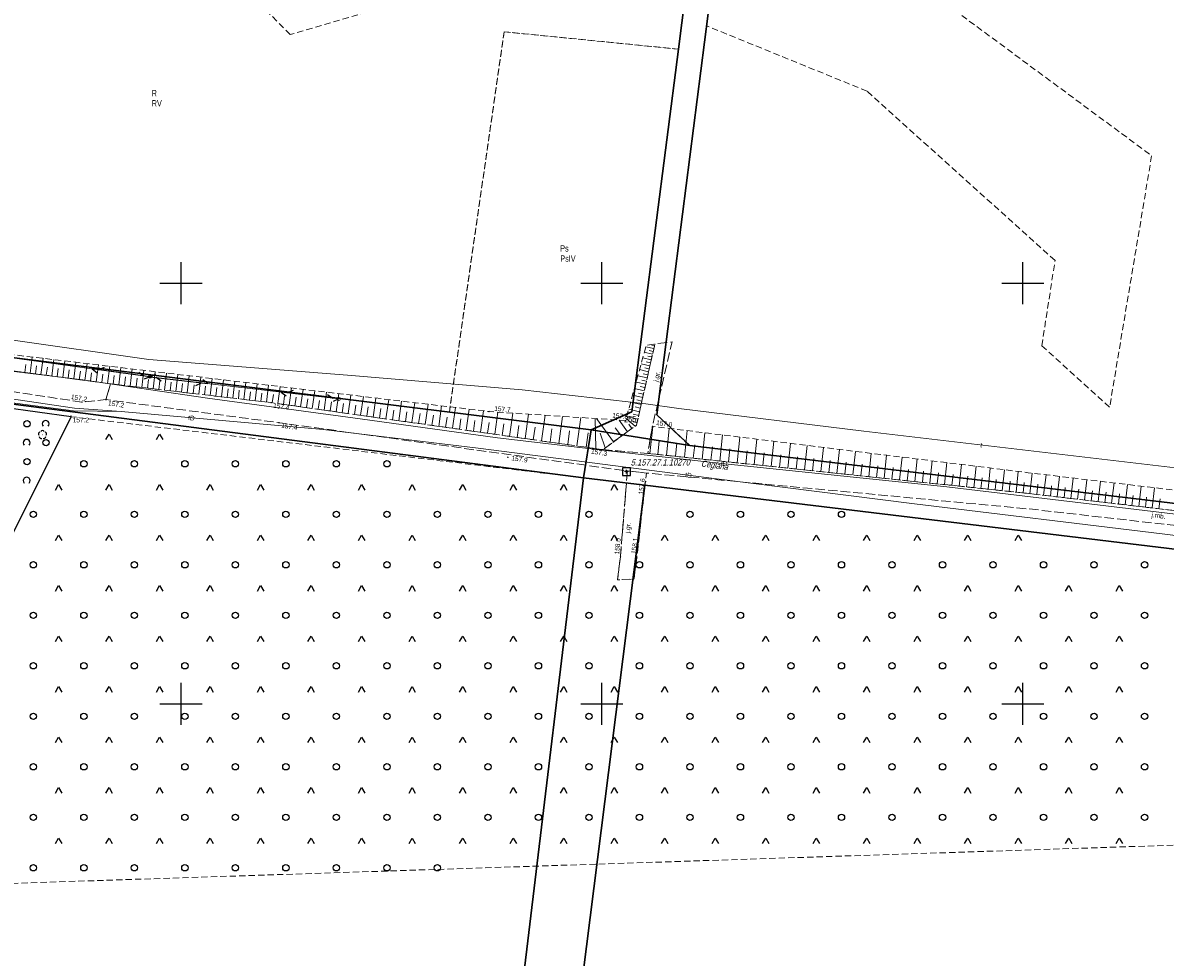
# Model space of a CAD drawing. Header units: metres. Extents: x 5548743 to 5556416, y 5707500 to 5714000.
# Tile 78 of 203: x 5555062 to 5555334, y 5709040 to 5709262. Entities that reach past the tile are written whole.
import ezdxf
from ezdxf.enums import TextEntityAlignment as Align

# ---------------------------------------------------------------- set-up
doc = ezdxf.new("R2010")
doc.units = ezdxf.units.M
doc.header["$MEASUREMENT"] = 0
for name, pattern in [('1.5_0.75', [2.25, 1.5, -0.75]), ('2.25_0.75', [3, 2.25, -0.75]), ('219-1000', [0]), ('sutp_1000', [0])]:
    doc.linetypes.add(name, pattern=pattern)
doc.layers.get('0').update_dxf_attribs({"color": 2, "linetype": 'CONTINUOUS', "lineweight": 5})
for name, color, linetype in [('000 Inne (niezydentyfikowane)', 7, 'CONTINUOUS'), ('209-oznaczenie konturu klasyfikacyjnego', 7, 'CONTINUOUS'), ('210-oznaczenie konturu użytku gruntowego', 7, 'CONTINUOUS'), ('211-numer działki ewidencyjnej', 7, 'CONTINUOUS'), ('217-kontur klasyfikacyjny', 7, 'CONTINUOUS'), ('218-kontur użytku gruntowego', 7, 'CONTINUOUS'), ('219-działka ewidencyjna', 7, 'CONTINUOUS'), ('994-Nazwa ulicy', 7, 'CONTINUOUS'), ('drzewo liściaste', 7, 'CONTINUOUS'), ('jezdnia', 7, 'CONTINUOUS'), ('jezdnia-Atr17', 7, 'CONTINUOUS'), ('ogrodzenie trwałe', 7, 'CONTINUOUS'), ('pikieta naturalna', 7, 'CONTINUOUS'), ('pikieta naturalna-Atr2', 7, 'CONTINUOUS'), ('przewód telekomunikacyjny napowietrzny', 7, 'CONTINUOUS'), ('przewód telekomunikacyjny podziemny', 7, 'CONTINUOUS'), ('przewód telekomunikacyjny podziemny-Atr1', 7, 'CONTINUOUS'), ('skarpa nieumocniona', 7, 'CONTINUOUS'), ('Szczegółowa osnowa geodezyjna pozioma', 7, 'CONTINUOUS'), ('Szczegółowa osnowa geodezyjna pozioma-Atr103', 7, 'CONTINUOUS'), ('słup przewodów napowietrznych', 7, 'CONTINUOUS'), ('teren zalesiony', 7, 'CONTINUOUS'), ('Wstawianie ramki sekcyjnej z opisem', 7, 'CONTINUOUS'), ('zadrzewienie  zakrzewienie', 7, 'CONTINUOUS')]:
    doc.layers.add(name, color=color, linetype=linetype)
doc.styles.get("Standard").update_dxf_attribs({"font": 'Working1250', "width": 0.75})
doc.linetypes.add('902-1000', pattern='A,5,0,[1,ksztalty.shx,S=1,R=0,X=0,Y=0],5', length=10)

# ---------------------------------------------------------------- blocks, each defined once
blk = doc.blocks.new('SUTP')
at = {"color": 0, "linetype": 'Continuous'}
for p, q in [((0, 0), (1.299, 0.75)), ((0, 0), (13.848, 0)), ((2.799, -0.75), (1.5, 0)), ((11.049, -0.75), (12.348, 0)), ((13.848, 0), (12.549, 0.75))]:
    blk.add_line(p, q, dxfattribs=at)
blk = doc.blocks.new('PW01')
at = {"linetype": 'Continuous', "lineweight": 13}
h = blk.add_hatch(color=0, dxfattribs=at)
edge = h.paths.add_edge_path()
edge.add_arc((0, 0), 0.18, 0, 360)
blk = doc.blocks.new('US15')
at = {"color": 0, "linetype": 'Continuous', "lineweight": 13}
blk.add_circle((0, 0), 0.35, dxfattribs=at)
blk = doc.blocks.new('OTZK3')
at = {"color": 0, "linetype": 'Continuous'}
for p, q in [((-0.75, -0.433), (0, 0.866)), ((0, 0.866), (0.75, -0.433))]:
    blk.add_line(p, q, dxfattribs=at)
blk = doc.blocks.new('OTZK1')
at = {"color": 0, "linetype": 'Continuous'}
blk.add_circle((0, 0), 0.75, dxfattribs=at)
blk = doc.blocks.new('OTZK2')
at = {"color": 0, "linetype": 'Continuous'}
blk.add_arc((0, 0), 0.825, 318.85, 221.162, dxfattribs=at)
blk = doc.blocks.new('OP021')
at = {"linetype": 'Continuous', "lineweight": 13}
h = blk.add_hatch(color=0, dxfattribs=at)
edge = h.paths.add_edge_path()
edge.add_arc((0, 0), 0.1, 0, 360)
at = {"color": 0, "linetype": 'Continuous', "lineweight": -3}
for centre, start, end in [((-0.476, 0.154), 110.388, 213.756), ((0, 0.5), 38.316, 141.684), ((0.476, 0.154), 326.244, 69.612), ((-0.294, -0.404), 182.272, 285.64), ((0.294, -0.404), 254.36, 357.728), ((0.294, -0.404), 254.36, 357.728)]:
    blk.add_arc(centre, 0.5, start, end, dxfattribs=at)
blk = doc.blocks.new('OSSP')
at = {"color": 0}
for p, q in [((-0.939, 0.938), (-0.939, -0.938)), ((-0.939, 0.938), (-0.939, -0.938)), ((0.936, 0.938), (-0.939, 0.938)), ((0.936, 0.938), (-0.939, 0.938)), ((0.45, 0), (-0.45, 0)), ((0.45, 0), (-0.45, 0)), ((0, -0.45), (0, 0.45)), ((0, -0.45), (0, 0.45)), ((0.936, -0.938), (0.936, 0.938)), ((0.936, -0.938), (0.936, 0.938)), ((-0.939, -0.938), (0.936, -0.938)), ((-0.939, -0.938), (0.936, -0.938))]:
    blk.add_line(p, q, dxfattribs=at)
blk = doc.blocks.new('RAMKA1000K')
at = {"color": 0}
for p, q in [((0, 195), (0, 205)), ((100, 195), (100, 205)), ((700, 195), (700, 205)), ((800, 195), (800, 205)), ((0, 200), (5, 200)), ((95, 200), (105, 200)), ((695, 200), (705, 200)), ((795, 200), (800, 200)), ((0, 95), (0, 105)), ((100, 95), (100, 105)), ((700, 95), (700, 105)), ((800, 95), (800, 105)), ((0, 100), (5, 100)), ((95, 100), (105, 100)), ((695, 100), (705, 100)), ((795, 100), (800, 100))]:
    blk.add_line(p, q, dxfattribs=at)

msp = doc.modelspace()

# ---------------------------------------------------------------- linework, layer by layer
at = {"layer": '000 Inne (niezydentyfikowane)', "color": 252, "linetype": 'Continuous', "lineweight": 18, "flags": 128}
for points in [[(5555212.33, 5709184.41), (5555210.41, 5709184.85)], [(5555212.47, 5709185.05), (5555211.87, 5709185.19)], [(5555212.58, 5709185.51), (5555212.54, 5709185.52)], [(5555064.15, 5709178.59), (5555064.66, 5709182.42)], [(5555066.71, 5709178.25), (5555067.22, 5709182.12)], [(5555069.29, 5709177.91), (5555069.8, 5709181.81)], [(5555071.89, 5709177.56), (5555072.41, 5709181.5)], [(5555211.72, 5709181.75), (5555209.69, 5709182.21)], [(5555212.03, 5709183.1), (5555210.06, 5709183.55)], [(5555211.88, 5709182.43), (5555210.88, 5709182.66)], [(5555212.18, 5709183.76), (5555211.21, 5709183.98)], [(5555062.88, 5709178.76), (5555063.13, 5709180.66)], [(5555065.43, 5709178.42), (5555065.68, 5709180.34)], [(5555067.99, 5709178.08), (5555068.25, 5709180.02)], [(5555070.58, 5709177.74), (5555070.84, 5709179.69)], [(5555073.2, 5709177.39), (5555073.46, 5709179.37)], [(5555074.51, 5709177.22), (5555075.04, 5709181.18)], [(5555075.83, 5709177.04), (5555076.09, 5709179.03)], [(5555077.16, 5709176.87), (5555077.68, 5709180.87)], [(5555079.82, 5709176.51), (5555080.36, 5709180.55)], [(5555082.51, 5709176.16), (5555083.05, 5709180.23)], [(5555085.23, 5709175.83), (5555085.71, 5709179.91)], [(5555087.95, 5709175.51), (5555088.43, 5709179.58)], [(5555090.67, 5709175.19), (5555091.14, 5709179.26)], [(5555093.38, 5709174.87), (5555093.86, 5709178.94)], [(5555211.08, 5709178.93), (5555208.93, 5709179.42)], [(5555211.41, 5709180.36), (5555209.32, 5709180.84)], [(5555211.25, 5709179.65), (5555210.19, 5709179.89)], [(5555211.57, 5709181.06), (5555210.54, 5709181.29)], [(5555078.49, 5709176.69), (5555078.75, 5709178.7)], [(5555081.17, 5709176.34), (5555081.43, 5709178.36)], [(5555083.87, 5709175.99), (5555084.11, 5709178.03)], [(5555086.59, 5709175.67), (5555086.83, 5709177.71)], [(5555089.31, 5709175.35), (5555089.55, 5709177.39)], [(5555092.02, 5709175.03), (5555092.26, 5709177.06)], [(5555094.74, 5709174.71), (5555094.97, 5709176.74)], [(5555096.09, 5709174.55), (5555096.57, 5709178.61)], [(5555097.44, 5709174.39), (5555097.68, 5709176.42)], [(5555098.8, 5709174.24), (5555099.27, 5709178.29)], [(5555100.15, 5709174.08), (5555100.39, 5709176.1)], [(5555101.5, 5709173.92), (5555101.97, 5709177.97)], [(5555104.2, 5709173.6), (5555104.67, 5709177.65)], [(5555106.89, 5709173.29), (5555107.37, 5709177.32)], [(5555109.59, 5709172.97), (5555110.06, 5709177)], [(5555112.28, 5709172.65), (5555112.75, 5709176.68)], [(5555114.96, 5709172.34), (5555115.43, 5709176.36)], [(5555210.4, 5709175.95), (5555208.13, 5709176.46)], [(5555210.75, 5709177.46), (5555208.54, 5709177.96)], [(5555210.58, 5709176.71), (5555209.46, 5709176.96)], [(5555210.92, 5709178.2), (5555209.83, 5709178.45)], [(5555102.85, 5709173.76), (5555103.09, 5709175.78)], [(5555105.55, 5709173.44), (5555105.78, 5709175.46)], [(5555108.24, 5709173.13), (5555108.48, 5709175.15)], [(5555110.93, 5709172.81), (5555111.17, 5709174.83)], [(5555113.62, 5709172.5), (5555113.85, 5709174.51)], [(5555116.3, 5709172.18), (5555116.54, 5709174.19)], [(5555117.64, 5709172.02), (5555118.11, 5709176.04)], [(5555118.98, 5709171.87), (5555119.22, 5709173.87)], [(5555120.32, 5709171.71), (5555120.79, 5709175.72)], [(5555121.66, 5709171.55), (5555121.94, 5709173.55)], [(5555122.99, 5709171.36), (5555123.56, 5709175.39)], [(5555125.68, 5709170.98), (5555126.26, 5709175.07)], [(5555128.42, 5709170.59), (5555129, 5709174.74)], [(5555131.19, 5709170.2), (5555131.78, 5709174.41)], [(5555134, 5709169.8), (5555134.6, 5709174.07)], [(5555136.85, 5709169.4), (5555137.47, 5709173.73)], [(5555139.75, 5709168.99), (5555140.37, 5709173.39)], [(5555210.05, 5709174.39), (5555207.71, 5709174.92)], [(5555209.87, 5709173.59), (5555208.68, 5709173.86)], [(5555210.23, 5709175.17), (5555209.07, 5709175.43)], [(5555124.33, 5709171.17), (5555124.62, 5709173.2)], [(5555127.05, 5709170.78), (5555127.34, 5709172.85)], [(5555129.8, 5709170.4), (5555130.09, 5709172.49)], [(5555132.59, 5709170), (5555132.89, 5709172.12)], [(5555135.42, 5709169.6), (5555135.73, 5709171.75)], [(5555138.29, 5709169.19), (5555138.6, 5709171.38)], [(5555141.21, 5709168.78), (5555141.52, 5709171)], [(5555142.68, 5709168.57), (5555143.32, 5709173.03)], [(5555145.66, 5709168.15), (5555146.31, 5709172.68)], [(5555148.69, 5709167.72), (5555149.34, 5709172.32)], [(5555151.76, 5709167.29), (5555152.42, 5709171.95)], [(5555154.87, 5709166.84), (5555155.54, 5709171.58)], [(5555158.03, 5709166.4), (5555158.71, 5709171.2)], [(5555161.23, 5709165.94), (5555161.92, 5709170.81)], [(5555209.31, 5709171.13), (5555206.83, 5709171.69)], [(5555209.69, 5709172.78), (5555207.27, 5709173.33)], [(5555209.5, 5709171.96), (5555208.28, 5709172.24)], [(5555144.17, 5709168.36), (5555144.49, 5709170.61)], [(5555147.17, 5709167.93), (5555147.49, 5709170.22)], [(5555150.22, 5709167.5), (5555150.54, 5709169.82)], [(5555153.31, 5709167.07), (5555153.64, 5709169.41)], [(5555156.44, 5709166.62), (5555156.78, 5709169.01)], [(5555159.62, 5709166.17), (5555159.97, 5709168.59)], [(5555162.85, 5709165.71), (5555163.2, 5709168.17)], [(5555164.48, 5709165.48), (5555165.18, 5709170.43)], [(5555167.78, 5709165.02), (5555168.49, 5709170.03)], [(5555171.13, 5709164.54), (5555171.85, 5709169.63)], [(5555174.53, 5709164.06), (5555175.27, 5709169.33)], [(5555178.06, 5709163.56), (5555178.84, 5709169.1)], [(5555181.77, 5709163.04), (5555182.59, 5709168.85)], [(5555185.66, 5709162.48), (5555186.52, 5709168.59)], [(5555189.75, 5709161.91), (5555190.66, 5709168.32)], [(5555194.04, 5709161.3), (5555194.99, 5709168.03)], [(5555208.53, 5709167.68), (5555205.9, 5709168.27)], [(5555208.93, 5709169.43), (5555206.37, 5709170.01)], [(5555208.73, 5709168.56), (5555207.43, 5709168.85)], [(5555209.12, 5709170.29), (5555207.86, 5709170.57)], [(5555166.13, 5709165.25), (5555166.48, 5709167.74)], [(5555169.45, 5709164.78), (5555169.81, 5709167.31)], [(5555172.82, 5709164.3), (5555173.18, 5709166.87)], [(5555176.27, 5709163.81), (5555176.66, 5709166.52)], [(5555179.89, 5709163.3), (5555180.29, 5709166.14)], [(5555183.69, 5709162.76), (5555184.11, 5709165.74)], [(5555187.68, 5709162.2), (5555188.12, 5709165.33)], [(5555198.55, 5709160.66), (5555198.39, 5709167.81)], [(5555202.74, 5709162.25), (5555198.7, 5709167.79)], [(5555204.62, 5709163.62), (5555203.17, 5709165.6)], [(5555206.08, 5709164.68), (5555204.08, 5709167.43)], [(5555207.9, 5709166.01), (5555205.77, 5709167.82)], [(5555207.13, 5709165.45), (5555206.4, 5709166.45)], [(5555208.32, 5709166.78), (5555207.05, 5709167.3)], [(5555211.38, 5709159.46), (5555212.06, 5709165.95)], [(5555215.33, 5709159.04), (5555216.01, 5709165.46)], [(5555191.87, 5709161.61), (5555192.33, 5709164.89)], [(5555196.27, 5709160.98), (5555196.76, 5709164.43)], [(5555200.77, 5709160.81), (5555199.58, 5709164.31)], [(5555219.59, 5709158.59), (5555220.25, 5709164.94)], [(5555223.81, 5709158.15), (5555224.47, 5709164.42)], [(5555227.99, 5709157.71), (5555228.64, 5709163.91)], [(5555232.11, 5709157.28), (5555232.75, 5709163.4)], [(5555236.18, 5709156.85), (5555236.82, 5709162.89)], [(5555213.25, 5709159.26), (5555213.59, 5709162.49)], [(5555217.46, 5709158.82), (5555217.79, 5709162.01)], [(5555221.7, 5709158.37), (5555222.04, 5709161.53)], [(5555225.9, 5709157.93), (5555226.23, 5709161.05)], [(5555230.05, 5709157.49), (5555230.38, 5709160.57)], [(5555234.15, 5709157.06), (5555234.47, 5709160.1)], [(5555240.21, 5709156.43), (5555240.84, 5709162.4)], [(5555244.19, 5709156.01), (5555244.81, 5709161.91)], [(5555248.12, 5709155.6), (5555248.73, 5709161.42)], [(5555252, 5709155.19), (5555252.6, 5709160.95)], [(5555255.83, 5709154.78), (5555256.43, 5709160.47)], [(5555259.62, 5709154.39), (5555260.21, 5709160.01)], [(5555238.2, 5709156.64), (5555238.52, 5709159.64)], [(5555242.21, 5709156.22), (5555242.52, 5709159.19)], [(5555246.16, 5709155.8), (5555246.47, 5709158.73)], [(5555250.06, 5709155.39), (5555250.37, 5709158.29)], [(5555253.92, 5709154.99), (5555254.22, 5709157.85)], [(5555257.73, 5709154.58), (5555258.03, 5709157.41)], [(5555263.37, 5709153.99), (5555263.95, 5709159.55)], [(5555267.07, 5709153.6), (5555267.64, 5709159.09)], [(5555270.72, 5709153.22), (5555271.29, 5709158.64)], [(5555274.33, 5709152.84), (5555274.89, 5709158.2)], [(5555277.89, 5709152.47), (5555278.45, 5709157.76)], [(5555281.42, 5709152.1), (5555281.97, 5709157.32)], [(5555261.5, 5709154.19), (5555261.79, 5709156.98)], [(5555265.22, 5709153.8), (5555265.51, 5709156.56)], [(5555268.9, 5709153.41), (5555269.18, 5709156.14)], [(5555272.53, 5709153.03), (5555272.81, 5709155.72)], [(5555276.12, 5709152.65), (5555276.4, 5709155.31)], [(5555279.66, 5709152.28), (5555279.94, 5709154.91)], [(5555283.16, 5709151.91), (5555283.44, 5709154.51)], [(5555284.9, 5709151.73), (5555285.44, 5709156.89)], [(5555288.34, 5709151.37), (5555288.87, 5709156.47)], [(5555291.73, 5709151.01), (5555292.26, 5709156.05)], [(5555295.09, 5709150.66), (5555295.61, 5709155.64)], [(5555298.41, 5709150.31), (5555298.92, 5709155.23)], [(5555301.68, 5709149.95), (5555302.25, 5709154.82)], [(5555304.93, 5709149.57), (5555305.5, 5709154.43)], [(5555286.62, 5709151.55), (5555286.89, 5709154.11)], [(5555290.04, 5709151.19), (5555290.31, 5709153.72)], [(5555293.42, 5709150.83), (5555293.68, 5709153.34)], [(5555296.75, 5709150.48), (5555297.01, 5709152.96)], [(5555300.05, 5709150.14), (5555300.31, 5709152.58)], [(5555303.31, 5709149.76), (5555303.59, 5709152.19)], [(5555306.55, 5709149.38), (5555306.84, 5709151.81)], [(5555308.17, 5709149.19), (5555308.74, 5709154.05)], [(5555311.41, 5709148.81), (5555311.98, 5709153.66)], [(5555314.64, 5709148.43), (5555315.21, 5709153.28)], [(5555317.87, 5709148.06), (5555318.43, 5709152.89)], [(5555321.09, 5709147.68), (5555321.66, 5709152.51)], [(5555324.31, 5709147.3), (5555324.87, 5709152.12)], [(5555327.52, 5709146.93), (5555328.09, 5709151.74)], [(5555309.79, 5709149), (5555310.07, 5709151.43)], [(5555313.02, 5709148.62), (5555313.31, 5709151.05)], [(5555316.25, 5709148.25), (5555316.54, 5709150.66)], [(5555319.48, 5709147.87), (5555319.76, 5709150.28)], [(5555322.7, 5709147.49), (5555322.98, 5709149.9)], [(5555325.92, 5709147.11), (5555326.2, 5709149.52)], [(5555329.13, 5709146.74), (5555329.41, 5709149.14)], [(5555330.73, 5709146.55), (5555331.29, 5709151.36)], [(5555332.33, 5709146.36), (5555332.61, 5709148.76)]]:
    msp.add_lwpolyline(points, dxfattribs=at)
at = {"layer": '217-kontur klasyfikacyjny', "color": 3, "linetype": '1.5_0.75', "lineweight": 18, "flags": 128}
for points in [[(5555218.2, 5709255.58), (5555223.55, 5709298)], [(5555125.92, 5709259.04), (5555097.84, 5709287.56)], [(5555265.56, 5709278.31), (5555330.6, 5709230.25)], [(5555172.24, 5709272.57), (5555125.92, 5709259.04)], [(5555224.86, 5709261.12), (5555213.05, 5709168.66)], [(5555262.99, 5709245.59), (5555224.86, 5709261.12)], [(5555176.77, 5709259.7), (5555163.75, 5709169.32)], [(5555163.75, 5709169.32), (5555176.77, 5709259.7)], [(5555218.2, 5709255.58), (5555176.77, 5709259.7)], [(5555176.77, 5709259.7), (5555218.2, 5709255.58)], [(5555207.11, 5709169.43), (5555218.2, 5709255.58)], [(5555307.64, 5709205.37), (5555262.99, 5709245.59)], [(5555330.6, 5709230.25), (5555320.61, 5709170.52)], [(5555304.5, 5709185.09), (5555307.64, 5709205.37)], [(5554965.22, 5709194.14), (5555163.75, 5709169.32)], [(5555320.61, 5709170.52), (5555304.5, 5709185.09)], [(5555163.75, 5709169.32), (5555197.48, 5709165.1)], [(5555197.48, 5709165.1), (5555207.11, 5709169.43)], [(5555213.05, 5709168.66), (5555220.88, 5709161.36)], [(5555220.88, 5709161.36), (5555458.23, 5709133.02)]]:
    msp.add_lwpolyline(points, dxfattribs=at)
at = {"layer": '218-kontur użytku gruntowego', "color": 70, "linetype": '1.5_0.75', "lineweight": 18, "flags": 128}
for points in [[(5555223.55, 5709298), (5555218.2, 5709255.58)], [(5555218.2, 5709255.58), (5555223.55, 5709298)], [(5555224.86, 5709261.12), (5555228.94, 5709293.13)], [(5555125.92, 5709259.04), (5555097.84, 5709287.56)], [(5555265.56, 5709278.31), (5555330.6, 5709230.25)], [(5555172.24, 5709272.57), (5555125.92, 5709259.04)], [(5555213.05, 5709168.66), (5555224.86, 5709261.12)], [(5555224.86, 5709261.12), (5555213.05, 5709168.66)], [(5555262.99, 5709245.59), (5555224.86, 5709261.12)], [(5555176.77, 5709259.7), (5555163.75, 5709169.32)], [(5555163.75, 5709169.32), (5555176.77, 5709259.7)], [(5555218.2, 5709255.58), (5555176.77, 5709259.7)], [(5555176.77, 5709259.7), (5555218.2, 5709255.58)], [(5555218.2, 5709255.58), (5555207.11, 5709169.43)], [(5555207.11, 5709169.43), (5555218.2, 5709255.58)], [(5555307.64, 5709205.37), (5555262.99, 5709245.59)], [(5555330.6, 5709230.25), (5555320.61, 5709170.52)], [(5555304.5, 5709185.09), (5555307.64, 5709205.37)], [(5554965.22, 5709194.14), (5555163.75, 5709169.32)], [(5555163.75, 5709169.32), (5554965.22, 5709194.14)], [(5555320.61, 5709170.52), (5555304.5, 5709185.09)], [(5555195.65, 5709153.71), (5555010.39, 5709177.67)], [(5555010.39, 5709177.67), (5555195.65, 5709153.71)], [(5555163.75, 5709169.32), (5555197.48, 5709165.1)], [(5555197.48, 5709165.1), (5555163.75, 5709169.32)], [(5555207.11, 5709169.43), (5555197.48, 5709165.1)], [(5555197.48, 5709165.1), (5555207.11, 5709169.43)], [(5555220.88, 5709161.36), (5555213.05, 5709168.66)], [(5555213.05, 5709168.66), (5555220.88, 5709161.36)], [(5555197.48, 5709165.1), (5555195.65, 5709153.71)], [(5555195.65, 5709153.71), (5555197.48, 5709165.1)], [(5555197.48, 5709165.1), (5555220.88, 5709161.36)], [(5555220.88, 5709161.36), (5555197.48, 5709165.1)], [(5555220.88, 5709161.36), (5555458.23, 5709133.02)], [(5555458.23, 5709133.02), (5555220.88, 5709161.36)], [(5555195.65, 5709153.71), (5555119.91, 5708523.98)], [(5555119.91, 5708523.98), (5555195.65, 5709153.71)], [(5555130.55, 5708521.77), (5555210.23, 5709151.98)], [(5555210.23, 5709151.98), (5555130.55, 5708521.77)], [(5555210.23, 5709151.98), (5555195.65, 5709153.71)], [(5555195.65, 5709153.71), (5555210.23, 5709151.98)], [(5555635.05, 5709100.64), (5555210.23, 5709151.98)], [(5555210.23, 5709151.98), (5555635.05, 5709100.64)]]:
    msp.add_lwpolyline(points, dxfattribs=at)
at = {"layer": '219-działka ewidencyjna', "color": 94, "linetype": '219-1000', "lineweight": 30, "flags": 128}
for points in [[(5555232.88, 5709372.07), (5555218.2, 5709255.58)], [(5555238.29, 5709366.33), (5555213.05, 5709168.66)], [(5555218.2, 5709255.58), (5555207.11, 5709169.43)], [(5554965.22, 5709194.14), (5555197.48, 5709165.1)], [(5555010.39, 5709177.67), (5555195.65, 5709153.71)], [(5555207.11, 5709169.43), (5555197.48, 5709165.1)], [(5555213.05, 5709168.66), (5555220.88, 5709161.36)], [(5555197.48, 5709165.1), (5555195.65, 5709153.71)], [(5555197.48, 5709165.1), (5555220.88, 5709161.36)], [(5555220.88, 5709161.36), (5555458.23, 5709133.02)], [(5555119.91, 5708523.98), (5555195.65, 5709153.71)], [(5555130.55, 5708521.77), (5555210.23, 5709151.98)], [(5555195.65, 5709153.71), (5555210.23, 5709151.98)], [(5555635.05, 5709100.64), (5555210.23, 5709151.98)]]:
    msp.add_lwpolyline(points, dxfattribs=at)
at = {"layer": 'jezdnia', "color": 252, "linetype": '2.25_0.75', "lineweight": 18, "flags": 128}
for points in [[(5554717.46, 5709221.61), (5554716.96, 5709216.34), (5554728.64, 5709215.67), (5554775.93, 5709210.62), (5554782.05, 5709209.96), (5554826.5, 5709205.74), (5554878.37, 5709198.24), (5554943.14, 5709190.66), (5555001.12, 5709182.04), (5555003.76, 5709177.73), (5555010.54, 5709177.44), (5555013.5, 5709180.41), (5555057.53, 5709174.57), (5555076.46, 5709171.71), (5555082.17, 5709172.29), (5555083.25, 5709176.06), (5555059.01, 5709179.27), (5555001.7, 5709187.38), (5554966.18, 5709191.8), (5554963.34, 5709193.88), (5554961.49, 5709196.41), (5554957.2, 5709197.24), (5554957.81, 5709193.2), (5554943.24, 5709195.42), (5554947.46, 5709198.02), (5554940.45, 5709198.43), (5554932.83, 5709196.31), (5554879.01, 5709202.67), (5554826.73, 5709209.45), (5554775.98, 5709215.02), (5554763.05, 5709216.14), (5554728.6, 5709219.93)], [(5555200.24, 5709160.42), (5555210.88, 5709159.51), (5555211.99, 5709165.96), (5555216.66, 5709186.04), (5555212.58, 5709185.53), (5555208.2, 5709166.23)], [(5555631.14, 5709107.85), (5555582.87, 5709114.28), (5555487.61, 5709126.44), (5555461.56, 5709129.81), (5555420.05, 5709135.28), (5555367.29, 5709142.27), (5555300.59, 5709150.08), (5555210.88, 5709159.51), (5555200.24, 5709160.42), (5555121.43, 5709171.58), (5555083.25, 5709176.06), (5555082.17, 5709172.29), (5555123.28, 5709166.82), (5555206.05, 5709155.34), (5555210.55, 5709154.86), (5555302.31, 5709146.24), (5555366.74, 5709138.92), (5555418.43, 5709131.09), (5555460.19, 5709126.83), (5555487.35, 5709122.93), (5555567.72, 5709112.96), (5555571.54, 5709112.46), (5555581.99, 5709110.46), (5555632.9, 5709104.61)], [(5555206.05, 5709155.34), (5555204.41, 5709135.09), (5555203.71, 5709129.49), (5555207.6, 5709129.65), (5555208.28, 5709134.78), (5555210.55, 5709154.86)]]:
    msp.add_lwpolyline(points, close=True, dxfattribs=at)
at = {"layer": 'ogrodzenie trwałe', "color": 252, "linetype": '902-1000', "lineweight": 25, "flags": 128}
msp.add_lwpolyline([(5555057.8, 5709136), (5555073.93, 5709168.24), (5555057.9, 5709170.45)], dxfattribs=at)
at = {"layer": 'przewód telekomunikacyjny napowietrzny', "color": 30, "linetype": 'sutp_1000', "lineweight": 18, "flags": 128}
for points in [[(5555092.62, 5709177.73), (5555044.94, 5709184.26)], [(5555137.52, 5709172.45), (5555092.62, 5709177.73)]]:
    msp.add_lwpolyline(points, dxfattribs=at)
at = {"layer": 'przewód telekomunikacyjny podziemny', "color": 30, "linetype": 'Continuous', "lineweight": 18, "flags": 128}
for points in [[(5554714.01, 5709216.59), (5554713.9, 5709215.42), (5554727.27, 5709213.85), (5554762.04, 5709209.65), (5554789.46, 5709206.89), (5554828.23, 5709202.12), (5554850.71, 5709199.22), (5554908.67, 5709191.73), (5554933.91, 5709190.97), (5554958.48, 5709187.69), (5555003.43, 5709179.99), (5555037.45, 5709174.45), (5555074.43, 5709169.6)], [(5554714.01, 5709216.59), (5554727.68, 5709215.19), (5554762.17, 5709211.02), (5554789.45, 5709208.5), (5554828.27, 5709204.42), (5554851.1, 5709201.05), (5554908.76, 5709192.88), (5554934.14, 5709192.42), (5554958.65, 5709188.65), (5555002.81, 5709180.94), (5555037.7, 5709175.74), (5555074.67, 5709170.26)], [(5554965.71, 5709192.82), (5555001.2, 5709186.87), (5555039.33, 5709181.53), (5555076.66, 5709177.03)], [(5554965.71, 5709192.82), (5555001.2, 5709186.87), (5555039.33, 5709181.53), (5555076.66, 5709177.03)], [(5555059.02, 5709186.55), (5555092.36, 5709181.86), (5555139.59, 5709178.08), (5555181.08, 5709174.64), (5555210.41, 5709171.31), (5555218.23, 5709170.16), (5555262.22, 5709164.8), (5555341.68, 5709155.44)], [(5555076.66, 5709177.03), (5555106.33, 5709172.67), (5555142.57, 5709167.75), (5555175.15, 5709163.21), (5555200.16, 5709160.29), (5555229.17, 5709157.08), (5555281.9, 5709151.56), (5555339.6, 5709144.71), (5555376.39, 5709141.43), (5555430.5, 5709134.67), (5555464.2, 5709130.3), (5555511.92, 5709124.09), (5555560.99, 5709117.88), (5555603.5, 5709112.75), (5555630.2, 5709109.6)], [(5555074.43, 5709169.6), (5555085.77, 5709169.46)], [(5555074.67, 5709170.26), (5555085.77, 5709169.46)], [(5555085.77, 5709169.46), (5555133.77, 5709165.17), (5555170.63, 5709160.78), (5555227.83, 5709153.43), (5555274.23, 5709147.53), (5555333.1, 5709140.39), (5555412.64, 5709130.59), (5555475.04, 5709123.03), (5555537.11, 5709115.28), (5555633.98, 5709102.59)]]:
    msp.add_lwpolyline(points, dxfattribs=at)
at = {"layer": 'skarpa nieumocniona', "color": 252, "linetype": '1.5_0.75', "lineweight": 18, "flags": 128}
for points in [[(5554961.4, 5709211.6), (5554960.77, 5709199.54), (5554961.49, 5709196.41), (5554963.34, 5709193.88), (5554966.18, 5709191.8), (5555001.7, 5709187.38), (5555059.01, 5709179.27), (5555083.25, 5709176.06), (5555121.43, 5709171.58), (5555200.24, 5709160.42), (5555208.2, 5709166.23), (5555212.58, 5709185.53), (5555210.51, 5709185.21), (5555205.64, 5709167.33), (5555173.19, 5709169.47), (5555014.3, 5709188.43), (5554979.42, 5709192.9), (5554963.33, 5709198.74), (5554964.44, 5709200.72)], [(5554961.4, 5709211.6), (5554960.77, 5709199.54), (5554961.49, 5709196.41), (5554963.34, 5709193.88), (5554966.18, 5709191.8), (5555001.7, 5709187.38), (5555059.01, 5709179.27), (5555083.25, 5709176.06), (5555121.43, 5709171.58), (5555200.24, 5709160.42), (5555208.2, 5709166.23), (5555212.58, 5709185.53), (5555210.51, 5709185.21), (5555205.64, 5709167.33), (5555173.19, 5709169.47), (5555014.3, 5709188.43), (5554979.42, 5709192.9), (5554963.33, 5709198.74), (5554964.44, 5709200.72)], [(5555210.88, 5709159.51), (5555300.59, 5709150.08), (5555367.29, 5709142.27), (5555420.05, 5709135.28), (5555419.85, 5709138.71), (5555366.91, 5709147.11), (5555301.26, 5709154.94), (5555211.99, 5709165.96)], [(5555210.88, 5709159.51), (5555300.59, 5709150.08), (5555367.29, 5709142.27), (5555420.05, 5709135.28), (5555419.85, 5709138.71), (5555366.91, 5709147.11), (5555301.26, 5709154.94), (5555211.99, 5709165.96)]]:
    msp.add_lwpolyline(points, close=True, dxfattribs=at)
at = {"layer": 'teren zalesiony', "color": 3, "linetype": '1.5_0.75', "lineweight": 18, "flags": 128}
msp.add_lwpolyline([(5555562.91, 5709073.89), (5555565.87, 5709093.03), (5555567.28, 5709108.83), (5555210.23, 5709151.98), (5555208.28, 5709134.78), (5555207.6, 5709129.65), (5555203.71, 5709129.49), (5555204.41, 5709135.09), (5555205.83, 5709152.51), (5555195.65, 5709153.71), (5555073.93, 5709168.24), (5555057.8, 5709136), (5555055.54, 5709131.47), (5555017.83, 5709055.97)], close=True, dxfattribs=at)
at = {"layer": 'zadrzewienie  zakrzewienie', "color": 252, "linetype": '1.5_0.75', "lineweight": 18, "flags": 128}
msp.add_lwpolyline([(5555057.9, 5709170.45), (5555047.7, 5709146.89), (5555046.34, 5709143.8), (5555055.54, 5709131.47), (5555057.8, 5709136), (5555073.93, 5709168.24)], close=True, dxfattribs=at)

# ---------------------------------------------------------------- block references
at = {"layer": 'drzewo liściaste', "color": 3, "linetype": 'Continuous', "lineweight": 18}
msp.add_blockref('OP021', (5555067.09, 5709163.94), dxfattribs=at)
at = {"layer": 'pikieta naturalna', "color": 252, "linetype": 'Continuous', "lineweight": 13}
for p in [(5555076.46, 5709171.71), (5555082.17, 5709172.29), (5555121.43, 5709171.58), (5555073.86, 5709168.38), (5555173.19, 5709169.47), (5555123.28, 5709166.82), (5555205.64, 5709167.33), (5555211.99, 5709165.96), (5555200.24, 5709160.42), (5555177.65, 5709158.61), (5555210.37, 5709152.86), (5555204.41, 5709135.09), (5555208.28, 5709134.78)]:
    msp.add_blockref('PW01', p, dxfattribs=at)
at = {"layer": 'przewód telekomunikacyjny napowietrzny', "color": 30, "linetype": 'Continuous', "lineweight": 18}
for p, rotation in [((5555092.62, 5709177.73), 172.202), ((5555092.62, 5709177.73), 353.293), ((5555137.52, 5709172.45), 173.293)]:
    msp.add_blockref('SUTP', p, dxfattribs=dict(at, rotation=rotation))
at = {"layer": 'Szczegółowa osnowa geodezyjna pozioma', "color": 252, "linetype": 'Continuous', "lineweight": 13}
msp.add_blockref('OSSP', (5555205.837, 5709155.192), dxfattribs=at)
at = {"layer": 'słup przewodów napowietrznych', "color": 252, "linetype": 'Continuous', "lineweight": 18}
for p in [(5555092.62, 5709177.73), (5555137.52, 5709172.45)]:
    msp.add_blockref('US15', p, dxfattribs=at)
at = {"layer": 'teren zalesiony', "color": 3, "linetype": 'Continuous', "lineweight": 18}
for name, p in [('OTZK3', (5555082.916, 5709163.236)), ('OTZK3', (5555094.916, 5709163.236)), ('OTZK1', (5555076.916, 5709157.056)), ('OTZK1', (5555088.916, 5709157.056)), ('OTZK1', (5555100.916, 5709157.056)), ('OTZK1', (5555112.916, 5709157.056)), ('OTZK1', (5555124.916, 5709157.056)), ('OTZK1', (5555136.916, 5709157.056)), ('OTZK1', (5555148.916, 5709157.056)), ('OTZK3', (5555070.916, 5709151.236)), ('OTZK3', (5555082.916, 5709151.236)), ('OTZK3', (5555094.916, 5709151.236)), ('OTZK3', (5555106.916, 5709151.236)), ('OTZK3', (5555118.916, 5709151.236)), ('OTZK3', (5555130.916, 5709151.236)), ('OTZK3', (5555142.916, 5709151.236)), ('OTZK3', (5555154.916, 5709151.236)), ('OTZK3', (5555166.916, 5709151.236)), ('OTZK3', (5555178.916, 5709151.236)), ('OTZK3', (5555190.916, 5709151.236)), ('OTZK3', (5555202.916, 5709151.236)), ('OTZK1', (5555064.916, 5709145.056)), ('OTZK1', (5555076.916, 5709145.056)), ('OTZK1', (5555088.916, 5709145.056)), ('OTZK1', (5555100.916, 5709145.056)), ('OTZK1', (5555112.916, 5709145.056)), ('OTZK1', (5555124.916, 5709145.056)), ('OTZK1', (5555136.916, 5709145.056)), ('OTZK1', (5555148.916, 5709145.056)), ('OTZK1', (5555160.916, 5709145.056)), ('OTZK1', (5555172.916, 5709145.056)), ('OTZK1', (5555184.916, 5709145.056)), ('OTZK1', (5555196.916, 5709145.056)), ('OTZK1', (5555220.916, 5709145.056)), ('OTZK1', (5555232.916, 5709145.056)), ('OTZK1', (5555244.916, 5709145.056)), ('OTZK1', (5555256.916, 5709145.056)), ('OTZK3', (5555070.916, 5709139.236)), ('OTZK3', (5555082.916, 5709139.236)), ('OTZK3', (5555094.916, 5709139.236)), ('OTZK3', (5555106.916, 5709139.236)), ('OTZK3', (5555118.916, 5709139.236)), ('OTZK3', (5555130.916, 5709139.236)), ('OTZK3', (5555142.916, 5709139.236)), ('OTZK3', (5555154.916, 5709139.236)), ('OTZK3', (5555166.916, 5709139.236)), ('OTZK3', (5555178.916, 5709139.236)), ('OTZK3', (5555190.916, 5709139.236)), ('OTZK3', (5555202.916, 5709139.236)), ('OTZK3', (5555214.916, 5709139.236)), ('OTZK3', (5555226.916, 5709139.236)), ('OTZK3', (5555238.916, 5709139.236)), ('OTZK3', (5555250.916, 5709139.236)), ('OTZK3', (5555262.916, 5709139.236)), ('OTZK3', (5555274.916, 5709139.236)), ('OTZK3', (5555286.916, 5709139.236)), ('OTZK3', (5555298.916, 5709139.236)), ('OTZK1', (5555064.916, 5709133.056)), ('OTZK1', (5555076.916, 5709133.056)), ('OTZK1', (5555088.916, 5709133.056)), ('OTZK1', (5555100.916, 5709133.056)), ('OTZK1', (5555112.916, 5709133.056)), ('OTZK1', (5555124.916, 5709133.056)), ('OTZK1', (5555136.916, 5709133.056)), ('OTZK1', (5555148.916, 5709133.056)), ('OTZK1', (5555160.916, 5709133.056)), ('OTZK1', (5555172.916, 5709133.056)), ('OTZK1', (5555184.916, 5709133.056)), ('OTZK1', (5555196.916, 5709133.056)), ('OTZK1', (5555208.916, 5709133.056)), ('OTZK1', (5555220.916, 5709133.056)), ('OTZK1', (5555232.916, 5709133.056)), ('OTZK1', (5555244.916, 5709133.056)), ('OTZK1', (5555256.916, 5709133.056)), ('OTZK1', (5555268.916, 5709133.056)), ('OTZK1', (5555280.916, 5709133.056)), ('OTZK1', (5555292.916, 5709133.056)), ('OTZK1', (5555304.916, 5709133.056)), ('OTZK1', (5555316.916, 5709133.056)), ('OTZK1', (5555328.916, 5709133.056)), ('OTZK3', (5555070.916, 5709127.236)), ('OTZK3', (5555082.916, 5709127.236)), ('OTZK3', (5555094.916, 5709127.236)), ('OTZK3', (5555106.916, 5709127.236)), ('OTZK3', (5555118.916, 5709127.236)), ('OTZK3', (5555130.916, 5709127.236)), ('OTZK3', (5555142.916, 5709127.236)), ('OTZK3', (5555154.916, 5709127.236)), ('OTZK3', (5555166.916, 5709127.236)), ('OTZK3', (5555178.916, 5709127.236)), ('OTZK3', (5555190.916, 5709127.236)), ('OTZK3', (5555202.916, 5709127.236)), ('OTZK3', (5555214.916, 5709127.236)), ('OTZK3', (5555226.916, 5709127.236)), ('OTZK3', (5555238.916, 5709127.236)), ('OTZK3', (5555250.916, 5709127.236)), ('OTZK3', (5555262.916, 5709127.236)), ('OTZK3', (5555274.916, 5709127.236)), ('OTZK3', (5555286.916, 5709127.236)), ('OTZK3', (5555298.916, 5709127.236)), ('OTZK3', (5555310.916, 5709127.236)), ('OTZK3', (5555322.916, 5709127.236)), ('OTZK1', (5555064.916, 5709121.056)), ('OTZK1', (5555076.916, 5709121.056)), ('OTZK1', (5555088.916, 5709121.056)), ('OTZK1', (5555100.916, 5709121.056)), ('OTZK1', (5555112.916, 5709121.056)), ('OTZK1', (5555124.916, 5709121.056)), ('OTZK1', (5555136.916, 5709121.056)), ('OTZK1', (5555148.916, 5709121.056)), ('OTZK1', (5555160.916, 5709121.056)), ('OTZK1', (5555172.916, 5709121.056)), ('OTZK1', (5555184.916, 5709121.056)), ('OTZK1', (5555196.916, 5709121.056)), ('OTZK1', (5555208.916, 5709121.056)), ('OTZK1', (5555220.916, 5709121.056)), ('OTZK1', (5555232.916, 5709121.056)), ('OTZK1', (5555244.916, 5709121.056)), ('OTZK1', (5555256.916, 5709121.056)), ('OTZK1', (5555268.916, 5709121.056)), ('OTZK1', (5555280.916, 5709121.056)), ('OTZK1', (5555292.916, 5709121.056)), ('OTZK1', (5555304.916, 5709121.056)), ('OTZK1', (5555316.916, 5709121.056)), ('OTZK1', (5555328.916, 5709121.056)), ('OTZK3', (5555070.916, 5709115.236)), ('OTZK3', (5555082.916, 5709115.236)), ('OTZK3', (5555094.916, 5709115.236)), ('OTZK3', (5555106.916, 5709115.236)), ('OTZK3', (5555118.916, 5709115.236)), ('OTZK3', (5555130.916, 5709115.236)), ('OTZK3', (5555142.916, 5709115.236)), ('OTZK3', (5555154.916, 5709115.236)), ('OTZK3', (5555166.916, 5709115.236)), ('OTZK3', (5555178.916, 5709115.236)), ('OTZK3', (5555190.916, 5709115.236)), ('OTZK3', (5555202.916, 5709115.236)), ('OTZK3', (5555214.916, 5709115.236)), ('OTZK3', (5555226.916, 5709115.236)), ('OTZK3', (5555238.916, 5709115.236)), ('OTZK3', (5555250.916, 5709115.236)), ('OTZK3', (5555262.916, 5709115.236)), ('OTZK3', (5555274.916, 5709115.236)), ('OTZK3', (5555286.916, 5709115.236)), ('OTZK3', (5555298.916, 5709115.236)), ('OTZK3', (5555310.916, 5709115.236)), ('OTZK3', (5555322.916, 5709115.236)), ('OTZK1', (5555064.916, 5709109.056)), ('OTZK1', (5555076.916, 5709109.056)), ('OTZK1', (5555088.916, 5709109.056)), ('OTZK1', (5555100.916, 5709109.056)), ('OTZK1', (5555112.916, 5709109.056)), ('OTZK1', (5555124.916, 5709109.056)), ('OTZK1', (5555136.916, 5709109.056)), ('OTZK1', (5555148.916, 5709109.056)), ('OTZK1', (5555160.916, 5709109.056)), ('OTZK1', (5555172.916, 5709109.056)), ('OTZK1', (5555184.916, 5709109.056)), ('OTZK1', (5555196.916, 5709109.056)), ('OTZK1', (5555208.916, 5709109.056)), ('OTZK1', (5555220.916, 5709109.056)), ('OTZK1', (5555232.916, 5709109.056)), ('OTZK1', (5555244.916, 5709109.056)), ('OTZK1', (5555256.916, 5709109.056)), ('OTZK1', (5555268.916, 5709109.056)), ('OTZK1', (5555280.916, 5709109.056)), ('OTZK1', (5555292.916, 5709109.056)), ('OTZK1', (5555304.916, 5709109.056)), ('OTZK1', (5555316.916, 5709109.056)), ('OTZK1', (5555328.916, 5709109.056)), ('OTZK3', (5555070.916, 5709103.236)), ('OTZK3', (5555082.916, 5709103.236)), ('OTZK3', (5555094.916, 5709103.236)), ('OTZK3', (5555106.916, 5709103.236)), ('OTZK3', (5555118.916, 5709103.236)), ('OTZK3', (5555130.916, 5709103.236)), ('OTZK3', (5555142.916, 5709103.236)), ('OTZK3', (5555154.916, 5709103.236)), ('OTZK3', (5555166.916, 5709103.236)), ('OTZK3', (5555178.916, 5709103.236)), ('OTZK3', (5555190.916, 5709103.236)), ('OTZK3', (5555202.916, 5709103.236)), ('OTZK3', (5555214.916, 5709103.236)), ('OTZK3', (5555226.916, 5709103.236)), ('OTZK3', (5555238.916, 5709103.236)), ('OTZK3', (5555250.916, 5709103.236)), ('OTZK3', (5555262.916, 5709103.236)), ('OTZK3', (5555274.916, 5709103.236)), ('OTZK3', (5555286.916, 5709103.236)), ('OTZK3', (5555298.916, 5709103.236)), ('OTZK3', (5555310.916, 5709103.236)), ('OTZK3', (5555322.916, 5709103.236)), ('OTZK1', (5555064.916, 5709097.056)), ('OTZK1', (5555076.916, 5709097.056)), ('OTZK1', (5555088.916, 5709097.056)), ('OTZK1', (5555100.916, 5709097.056)), ('OTZK1', (5555112.916, 5709097.056)), ('OTZK1', (5555124.916, 5709097.056)), ('OTZK1', (5555136.916, 5709097.056)), ('OTZK1', (5555148.916, 5709097.056)), ('OTZK1', (5555160.916, 5709097.056)), ('OTZK1', (5555172.916, 5709097.056)), ('OTZK1', (5555184.916, 5709097.056)), ('OTZK1', (5555196.916, 5709097.056)), ('OTZK1', (5555208.916, 5709097.056)), ('OTZK1', (5555220.916, 5709097.056)), ('OTZK1', (5555232.916, 5709097.056)), ('OTZK1', (5555244.916, 5709097.056)), ('OTZK1', (5555256.916, 5709097.056)), ('OTZK1', (5555268.916, 5709097.056)), ('OTZK1', (5555280.916, 5709097.056)), ('OTZK1', (5555292.916, 5709097.056)), ('OTZK1', (5555304.916, 5709097.056)), ('OTZK1', (5555316.916, 5709097.056)), ('OTZK1', (5555328.916, 5709097.056)), ('OTZK3', (5555070.916, 5709091.236)), ('OTZK3', (5555082.916, 5709091.236)), ('OTZK3', (5555094.916, 5709091.236)), ('OTZK3', (5555106.916, 5709091.236)), ('OTZK3', (5555118.916, 5709091.236)), ('OTZK3', (5555130.916, 5709091.236)), ('OTZK3', (5555142.916, 5709091.236)), ('OTZK3', (5555154.916, 5709091.236)), ('OTZK3', (5555166.916, 5709091.236)), ('OTZK3', (5555178.916, 5709091.236)), ('OTZK3', (5555190.916, 5709091.236)), ('OTZK3', (5555202.916, 5709091.236)), ('OTZK3', (5555214.916, 5709091.236)), ('OTZK3', (5555226.916, 5709091.236)), ('OTZK3', (5555238.916, 5709091.236)), ('OTZK3', (5555250.916, 5709091.236)), ('OTZK3', (5555262.916, 5709091.236)), ('OTZK3', (5555274.916, 5709091.236)), ('OTZK3', (5555286.916, 5709091.236)), ('OTZK3', (5555298.916, 5709091.236)), ('OTZK3', (5555310.916, 5709091.236)), ('OTZK3', (5555322.916, 5709091.236)), ('OTZK1', (5555064.916, 5709085.056)), ('OTZK1', (5555076.916, 5709085.056)), ('OTZK1', (5555088.916, 5709085.056)), ('OTZK1', (5555100.916, 5709085.056)), ('OTZK1', (5555112.916, 5709085.056)), ('OTZK1', (5555124.916, 5709085.056)), ('OTZK1', (5555136.916, 5709085.056)), ('OTZK1', (5555148.916, 5709085.056)), ('OTZK1', (5555160.916, 5709085.056)), ('OTZK1', (5555172.916, 5709085.056)), ('OTZK1', (5555184.916, 5709085.056)), ('OTZK1', (5555196.916, 5709085.056)), ('OTZK1', (5555208.916, 5709085.056)), ('OTZK1', (5555220.916, 5709085.056)), ('OTZK1', (5555232.916, 5709085.056)), ('OTZK1', (5555244.916, 5709085.056)), ('OTZK1', (5555256.916, 5709085.056)), ('OTZK1', (5555268.916, 5709085.056)), ('OTZK1', (5555280.916, 5709085.056)), ('OTZK1', (5555292.916, 5709085.056)), ('OTZK1', (5555304.916, 5709085.056)), ('OTZK1', (5555316.916, 5709085.056)), ('OTZK1', (5555328.916, 5709085.056)), ('OTZK3', (5555070.916, 5709079.236)), ('OTZK3', (5555082.916, 5709079.236)), ('OTZK3', (5555094.916, 5709079.236)), ('OTZK3', (5555106.916, 5709079.236)), ('OTZK3', (5555118.916, 5709079.236)), ('OTZK3', (5555130.916, 5709079.236)), ('OTZK3', (5555142.916, 5709079.236)), ('OTZK3', (5555154.916, 5709079.236)), ('OTZK3', (5555166.916, 5709079.236)), ('OTZK3', (5555178.916, 5709079.236)), ('OTZK3', (5555190.916, 5709079.236)), ('OTZK3', (5555202.916, 5709079.236)), ('OTZK3', (5555214.916, 5709079.236)), ('OTZK3', (5555226.916, 5709079.236)), ('OTZK3', (5555238.916, 5709079.236)), ('OTZK3', (5555250.916, 5709079.236)), ('OTZK3', (5555262.916, 5709079.236)), ('OTZK3', (5555274.916, 5709079.236)), ('OTZK3', (5555286.916, 5709079.236)), ('OTZK3', (5555298.916, 5709079.236)), ('OTZK3', (5555310.916, 5709079.236)), ('OTZK3', (5555322.916, 5709079.236)), ('OTZK1', (5555064.916, 5709073.056)), ('OTZK1', (5555076.916, 5709073.056)), ('OTZK1', (5555088.916, 5709073.056)), ('OTZK1', (5555100.916, 5709073.056)), ('OTZK1', (5555112.916, 5709073.056)), ('OTZK1', (5555124.916, 5709073.056)), ('OTZK1', (5555136.916, 5709073.056)), ('OTZK1', (5555148.916, 5709073.056)), ('OTZK1', (5555160.916, 5709073.056)), ('OTZK1', (5555172.916, 5709073.056)), ('OTZK1', (5555184.916, 5709073.056)), ('OTZK1', (5555196.916, 5709073.056)), ('OTZK1', (5555208.916, 5709073.056)), ('OTZK1', (5555220.916, 5709073.056)), ('OTZK1', (5555232.916, 5709073.056)), ('OTZK1', (5555244.916, 5709073.056)), ('OTZK1', (5555256.916, 5709073.056)), ('OTZK1', (5555268.916, 5709073.056)), ('OTZK1', (5555280.916, 5709073.056)), ('OTZK1', (5555292.916, 5709073.056)), ('OTZK1', (5555304.916, 5709073.056)), ('OTZK1', (5555316.916, 5709073.056)), ('OTZK1', (5555328.916, 5709073.056)), ('OTZK3', (5555070.916, 5709067.236)), ('OTZK3', (5555082.916, 5709067.236)), ('OTZK3', (5555094.916, 5709067.236)), ('OTZK3', (5555106.916, 5709067.236)), ('OTZK3', (5555118.916, 5709067.236)), ('OTZK3', (5555130.916, 5709067.236)), ('OTZK3', (5555142.916, 5709067.236)), ('OTZK3', (5555154.916, 5709067.236)), ('OTZK3', (5555166.916, 5709067.236)), ('OTZK3', (5555178.916, 5709067.236)), ('OTZK3', (5555190.916, 5709067.236)), ('OTZK3', (5555202.916, 5709067.236)), ('OTZK3', (5555214.916, 5709067.236)), ('OTZK3', (5555226.916, 5709067.236)), ('OTZK3', (5555238.916, 5709067.236)), ('OTZK3', (5555250.916, 5709067.236)), ('OTZK3', (5555262.916, 5709067.236)), ('OTZK3', (5555274.916, 5709067.236)), ('OTZK3', (5555286.916, 5709067.236)), ('OTZK3', (5555298.916, 5709067.236)), ('OTZK3', (5555310.916, 5709067.236)), ('OTZK3', (5555322.916, 5709067.236)), ('OTZK1', (5555064.916, 5709061.056)), ('OTZK1', (5555076.916, 5709061.056)), ('OTZK1', (5555088.916, 5709061.056)), ('OTZK1', (5555100.916, 5709061.056)), ('OTZK1', (5555112.916, 5709061.056)), ('OTZK1', (5555124.916, 5709061.056)), ('OTZK1', (5555136.916, 5709061.056)), ('OTZK1', (5555148.916, 5709061.056)), ('OTZK1', (5555160.916, 5709061.056))]:
    msp.add_blockref(name, p, dxfattribs=at)
at = {"layer": 'Wstawianie ramki sekcyjnej z opisem', "color": 8, "linetype": 'Continuous', "lineweight": 5}
for p in [(5554400, 5709000), (5554400, 5709000), (5554400, 5709000), (5554400, 5709000), (5555200, 5709000), (5555200, 5709000), (5555200, 5709000), (5555200, 5709000)]:
    msp.add_blockref('RAMKA1000K', p, dxfattribs=at)
at = {"layer": 'zadrzewienie  zakrzewienie', "color": 3, "linetype": 'Continuous', "lineweight": 18}
for name, p in [('OTZK1', (5555063.426, 5709166.556)), ('OTZK2', (5555067.839, 5709166.522)), ('OTZK2', (5555063.339, 5709162.022)), ('OTZK1', (5555067.926, 5709162.056)), ('OTZK1', (5555063.426, 5709157.556)), ('OTZK2', (5555063.339, 5709153.022))]:
    msp.add_blockref(name, p, dxfattribs=at)

# ---------------------------------------------------------------- texts
at = {"layer": '209-oznaczenie konturu klasyfikacyjnego', "color": 70, "linetype": 'Continuous', "lineweight": 18, "width": 0.79}
for s, p in [('RV', (5555093.05, 5709243.46)), ('PsIV', (5555190.11, 5709206.57))]:
    msp.add_text(s, height=1.5, dxfattribs=at).set_placement(p, align=Align.TOP_LEFT)
at = {"layer": '210-oznaczenie konturu użytku gruntowego', "color": 70, "linetype": 'Continuous', "lineweight": 18, "width": 0.79}
for s, p in [('R', (5555093.03, 5709244.36)), ('Ps', (5555190.09, 5709207.47))]:
    msp.add_text(s, height=1.5, dxfattribs=at).set_placement(p)
at = {"layer": '211-numer działki ewidencyjnej', "color": 94, "linetype": 'Continuous', "lineweight": 30, "width": 0.79}
msp.add_text('255', height=1.5, dxfattribs=at).set_placement((5555205.27, 5709166.88))
at = {"layer": '994-Nazwa ulicy', "color": 252, "linetype": 'Continuous', "lineweight": 18, "oblique": 15, "width": 0.79}
msp.add_text('Ceglana', height=1.5, rotation=352.065, dxfattribs=at).set_placement((5555223.57, 5709157.18), align=Align.MIDDLE_LEFT)
at = {"layer": 'jezdnia-Atr17', "color": 252, "width": 0.9}
for s, rotation, p in [('j.gr.', 75.586, (5555213.3, 5709176.46)), ('j.mb.', 352.208, (5555330.5, 5709144.39)), ('j.gr.', 84.067, (5555206.61, 5709140.51))]:
    msp.add_text(s, height=1.125, rotation=rotation, dxfattribs=at).set_placement(p)
at = {"layer": 'pikieta naturalna-Atr2', "color": 252, "width": 0.9}
for s, rotation, p in [('157.2', 350.07, (5555073.78, 5709172.47)), ('157.2', 351.119, (5555082.58, 5709170.96)), ('157.4', 350.628, (5555121.82, 5709170.41)), ('157.7', 354.917, (5555174.39, 5709169.65)), ('157.5', 354.917, (5555202.4, 5709168.01)), ('157.4', 350.792, (5555123.75, 5709165.66)), ('157.0', 351.65, (5555212.81, 5709166.31)), ('157.3', 350.628, (5555197.34, 5709159.5)), ('157.9', 350.792, (5555178.43, 5709157.92)), ('157.6', 82.234, (5555209.77, 5709149.69)), ('158.0', 84.067, (5555204.07, 5709135.48)), ('158.1', 82.234, (5555208.05, 5709135.57))]:
    msp.add_text(s, height=1.125, rotation=rotation, dxfattribs=at).set_placement(p)
msp.add_text('157.2', height=1.125, dxfattribs=at).set_placement((5555074.27, 5709166.9))
at = {"layer": 'przewód telekomunikacyjny podziemny-Atr1', "color": 30, "width": 0.9}
for s, rotation, p in [('tD', 353.589, (5555101.71, 5709168.03)), ('t', 351.974, (5555289.92, 5709161.54)), ('tD', 352.38, (5555228.28, 5709157.18)), ('tD', 351.362, (5555219.82, 5709154.46))]:
    msp.add_text(s, height=1.125, rotation=rotation, dxfattribs=at).set_placement(p, align=Align.MIDDLE_LEFT)
at = {"layer": 'Szczegółowa osnowa geodezyjna pozioma-Atr103', "color": 252, "oblique": 15, "width": 0.9}
msp.add_text('5.157.27.1.10270', height=1.5, dxfattribs=at).set_placement((5555206.837, 5709156.192), align=Align.BOTTOM_LEFT)

doc.saveas('drawing.dxf')
